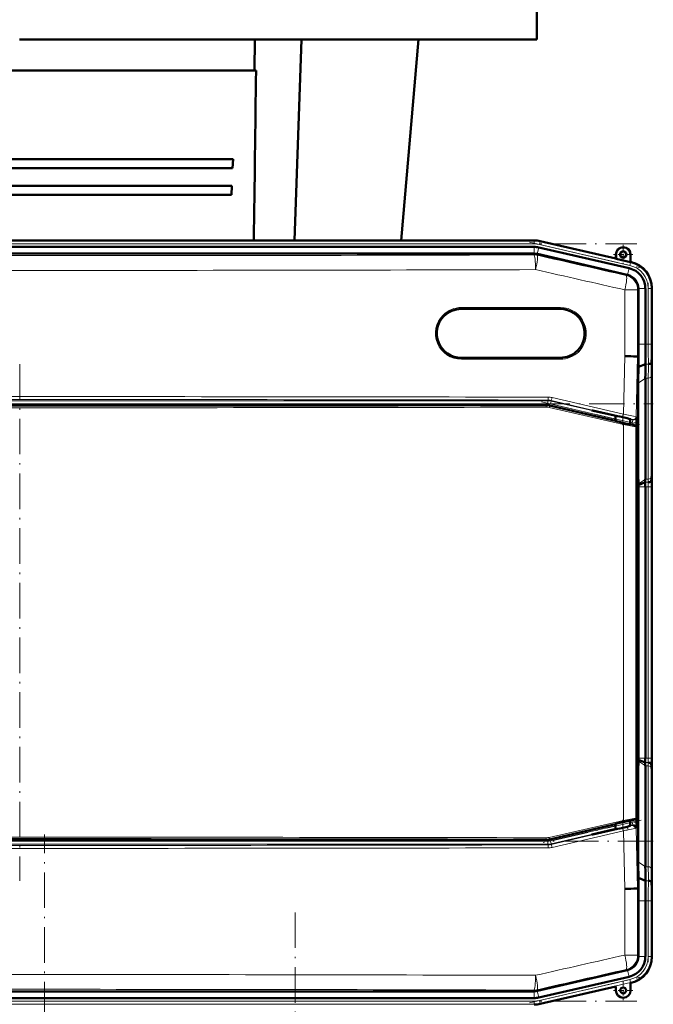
# Model space of a CAD drawing. Extents: x -2065 to 2446, y -2159 to 856.
# Tile 24 of 57: x -1455 to -1241, y 29 to 362. Entities that reach past the tile are written whole.
import ezdxf

# ---------------------------------------------------------------- set-up
doc = ezdxf.new("R2010")
doc.units = 0
doc.linetypes.add('DASHDOT', pattern=[18.5, 12, -3, 0.5, -3])

msp = doc.modelspace()

# ---------------------------------------------------------------- linework, layer by layer
at = {"color": 7, "lineweight": 50}
for p, q in [((-1280.07, 373.66), (-1280.07, 355.66)), ((-1455.07, 355.66), (-1280.07, 355.66)), ((-1375.42, 355.66), (-1375.55, 345.16)), ((-1362.01, 287.71), (-1359.65, 355.66)), ((-1325.89, 287.71), (-1320.07, 355.66)), ((-1535.12, 345.16), (-1375.02, 345.16)), ((-1527.35, 315.16), (-1382.79, 315.16)), ((-1382.92, 312.16), (-1382.79, 315.16)), ((-1527.22, 312.16), (-1382.92, 312.16)), ((-1526.97, 306.16), (-1383.17, 306.16)), ((-1526.85, 303.16), (-1383.29, 303.16)), ((-1383.29, 303.16), (-1383.17, 306.16)), ((-1280.94, 287.71), (-1629, 287.71)), ((-1295.93, 287.71), (-1608.73, 287.71)), ((-1295.93, 287.71), (-1280.94, 287.71)), ((-1278.86, 287.48), (-1253.29, 281.57)), ((-1278.86, 287.48), (-1253.29, 281.57)), ((-1628.97, 283.24), (-1280.96, 283.24)), ((-1295.93, 285.53), (-1608.73, 285.53)), ((-1295.93, 285.53), (-1280.94, 285.53)), ((-1280.96, 283.24), (-1280.94, 283.24)), ((-1249.47, 276.1), (-1279.84, 283.11)), ((-1279.35, 285.35), (-1248.78, 278.29)), ((-1253.29, 281.57), (-1253.29, 282.92)), ((-1253.22, 281.49), (-1253.29, 281.57)), ((-1253.22, 281.49), (-1253.22, 282.92)), ((-1253.22, 281.49), (-1248.36, 280.36)), ((-1248.36, 282.92), (-1248.36, 280.36)), ((-1248.36, 280.36), (-1248.29, 280.42)), ((-1248.29, 282.92), (-1248.29, 280.42)), ((-1248.29, 280.42), (-1248.09, 280.37)), ((-1245.59, 271.23), (-1245.59, 271.41)), ((-1245.59, 271.23), (-1245.59, 252.61)), ((-1243.3, 271.41), (-1243.3, 252.61)), ((-1241.12, 271.61), (-1241.12, 252.61)), ((-1241.12, 271.41), (-1241.12, 252.61)), ((-1305.6, 264.51), (-1272.1, 264.51)), ((-1272.1, 248.01), (-1305.6, 248.01)), ((-1246.26, 248.48), (-1245.91, 248.47)), ((-1245.58, 248.47), (-1245.91, 248.47)), ((-1241.09, 248.46), (-1241.27, 246.27)), ((-1243.26, 245.87), (-1245.64, 244.89)), ((-1241.12, 245.53), (-1241.12, 211.39)), ((-1241.12, 245.53), (-1241.12, 211.39)), ((-1243.3, 241.12), (-1243.3, 206.97)), ((-1245.69, 208.47), (-1245.69, 239.43)), ((-1276.86, 232), (-1633.07, 232)), ((-1275.73, 231.87), (-1253.41, 226.71)), ((-1254.17, 228.54), (-1261.42, 230.21)), ((-1261.03, 230.21), (-1261.42, 230.21)), ((-1261.03, 230.21), (-1254.17, 228.63)), ((-1254.17, 228.63), (-1252.75, 228.3)), ((-1254.17, 228.54), (-1254.17, 228.63)), ((-1253.41, 228.37), (-1254.17, 228.54)), ((-1253.41, 228.45), (-1253.41, 226.64)), ((-1252.75, 228.3), (-1252.05, 228.14)), ((-1252.05, 228.14), (-1251.91, 228.11)), ((-1251.91, 228.11), (-1250.92, 227.88)), ((-1248.42, 227.27), (-1248.42, 225.48)), ((-1248.42, 225.56), (-1248.31, 225.54)), ((-1248.31, 225.54), (-1247.73, 225.39)), ((-1247.73, 225.39), (-1246.72, 225.15)), ((-1246.34, 226.2), (-1246.38, 224.88)), ((-1246.33, 224.66), (-1246.33, 92.28)), ((-1246.33, 208.48), (-1245.69, 208.47)), ((-1245.6, 205.35), (-1245.69, 208.47)), ((-1241.14, 208.46), (-1241.31, 206.27)), ((-1245.59, 204.93), (-1245.6, 205.35)), ((-1243.31, 205.88), (-1245.59, 204.93)), ((-1245.59, 204.32), (-1245.59, 204.93)), ((-1245.59, 112.61), (-1245.59, 204.32)), ((-1243.3, 204.32), (-1243.3, 112.61)), ((-1241.12, 204.32), (-1241.12, 112.61)), ((-1241.12, 204.32), (-1241.12, 112.61)), ((-1245.6, 111.58), (-1245.69, 108.46)), ((-1245.59, 112), (-1245.6, 111.58)), ((-1245.59, 112.61), (-1245.59, 112)), ((-1243.31, 111.05), (-1245.59, 112)), ((-1243.3, 75.81), (-1243.3, 109.95)), ((-1241.14, 108.46), (-1241.31, 110.65)), ((-1246.33, 108.45), (-1245.69, 108.46)), ((-1245.69, 108.46), (-1245.69, 77.5)), ((-1241.12, 71.39), (-1241.12, 105.53)), ((-1241.12, 71.39), (-1241.12, 105.53)), ((-1253.41, 90.23), (-1275.73, 85.08)), ((-1253.41, 90.31), (-1253.41, 88.48)), ((-1248.42, 89.66), (-1248.42, 91.46)), ((-1248.31, 91.41), (-1248.42, 91.38)), ((-1247.73, 91.56), (-1248.31, 91.41)), ((-1246.72, 91.79), (-1247.73, 91.56)), ((-1246.34, 90.73), (-1246.38, 92.06)), ((-1254.17, 88.39), (-1261.42, 86.71)), ((-1261.03, 86.71), (-1261.42, 86.71)), ((-1261.03, 86.71), (-1254.17, 88.3)), ((-1254.17, 88.3), (-1252.75, 88.63)), ((-1253.41, 88.56), (-1254.17, 88.39)), ((-1254.17, 88.39), (-1254.17, 88.3)), ((-1252.75, 88.63), (-1252.05, 88.79)), ((-1252.05, 88.79), (-1251.91, 88.82)), ((-1251.91, 88.82), (-1250.92, 89.05)), ((-1633.07, 84.95), (-1276.86, 84.95)), ((-1243.26, 71.05), (-1245.64, 72.04)), ((-1245.64, 72.04), (-1245.61, 70.28)), ((-1245.61, 70.28), (-1245.58, 68.46)), ((-1241.09, 68.46), (-1241.27, 70.65)), ((-1245.91, 68.46), (-1246.26, 68.45)), ((-1245.58, 68.46), (-1245.91, 68.46)), ((-1245.59, 45.7), (-1245.59, 64.32)), ((-1243.3, 45.52), (-1243.3, 64.32)), ((-1241.12, 45.32), (-1241.12, 64.32)), ((-1241.12, 45.52), (-1241.12, 64.32)), ((-1245.59, 45.7), (-1245.59, 45.52)), ((-1249.47, 40.83), (-1279.84, 33.82)), ((-1279.35, 31.58), (-1248.78, 38.64)), ((-1628.97, 33.69), (-1280.96, 33.69)), ((-1280.96, 33.69), (-1280.94, 33.69)), ((-1278.86, 29.45), (-1253.29, 35.35)), ((-1253.29, 35.35), (-1253.29, 34.01)), ((-1248.29, 36.51), (-1248.09, 36.56)), ((-1248.29, 34.01), (-1248.29, 36.51)), ((-1295.93, 31.4), (-1608.73, 31.4)), ((-1295.93, 31.4), (-1280.94, 31.4))]:
    msp.add_line(p, q, dxfattribs=at)
at = {"color": 7, "linetype": 'DASHDOT', "lineweight": 18}
for p, q in [((-1663.8, 286.53), (-1246.13, 286.53)), ((-1282.44, 287.09), (-1245.18, 278.49)), ((-1242.3, 273.35), (-1242.3, 250.72)), ((-1454.96, 245.85), (-1454.96, 71.09)), ((-1669.33, 232.48), (-1240.61, 232.48)), ((-1278.46, 233.08), (-1244.75, 225.29)), ((-1242.3, 213.49), (-1242.3, 103.43)), ((-1244.75, 91.63), (-1278.46, 83.85)), ((-1446.57, -604.11), (-1446.57, 86.79)), ((-1240.61, 84.45), (-1669.33, 84.45)), ((-1242.3, 66.21), (-1242.3, 43.58)), ((-1361.73, -358.64), (-1361.73, 62.56)), ((-1282.44, 29.84), (-1245.18, 38.44)), ((-1663.8, 30.4), (-1246.13, 30.4))]:
    msp.add_line(p, q, dxfattribs=at)
at = {"color": 7, "lineweight": 18}
for p, q in [((-1629, 287.53), (-1280.94, 287.53)), ((-1629, 286.53), (-1280.94, 286.53)), ((-1280.94, 287.53), (-1280.94, 287.71)), ((-1280.94, 287.53), (-1280.94, 286.53)), ((-1278.9, 287.3), (-1279.12, 286.32)), ((-1278.9, 287.3), (-1278.86, 287.48)), ((-1278.9, 287.3), (-1248.27, 280.23)), ((-1281.01, 282.82), (-1280.96, 283.24)), ((-1280.94, 283.24), (-1280.94, 285.53)), ((-1279.84, 283.11), (-1279.89, 282.69)), ((-1279.86, 283.12), (-1279.35, 285.35)), ((-1279.12, 286.32), (-1248.5, 279.25)), ((-1253.22, 282.92), (-1253.29, 282.92)), ((-1248.27, 280.23), (-1248.5, 279.25)), ((-1248.36, 282.92), (-1248.29, 282.92)), ((-1248.27, 280.23), (-1248.09, 280.37)), ((-1249.29, 276.06), (-1248.78, 278.29)), ((-1249.79, 275.84), (-1249.47, 276.1)), ((-1250.21, 248.54), (-1250.21, 270.97)), ((-1245.91, 270.97), (-1250.21, 270.97)), ((-1245.59, 271.23), (-1245.91, 270.97)), ((-1245.91, 270.97), (-1245.91, 248.47)), ((-1245.59, 271.41), (-1243.3, 271.41)), ((-1242.3, 271.46), (-1242.3, 252.61)), ((-1242.3, 271.46), (-1241.3, 271.46)), ((-1241.12, 271.61), (-1241.3, 271.46)), ((-1241.3, 271.46), (-1241.3, 252.61)), ((-1272.03, 265.01), (-1305.55, 265.01)), ((-1245.59, 252.61), (-1243.3, 252.61)), ((-1243.3, 252.61), (-1242.3, 252.61)), ((-1241.3, 252.61), (-1242.3, 252.61)), ((-1241.3, 252.61), (-1241.12, 252.61)), ((-1305.55, 247.51), (-1272.03, 247.51)), ((-1250.73, 228.92), (-1250.21, 248.54)), ((-1245.91, 248.47), (-1246.45, 228.03)), ((-1242.26, 245.87), (-1243.26, 245.87)), ((-1243.3, 241.12), (-1245.69, 239.43)), ((-1242.3, 241.12), (-1243.3, 241.12)), ((-1242.3, 241.12), (-1242.3, 206.97)), ((-1241.3, 241.8), (-1241.3, 207.66)), ((-1633.6, 233.48), (-1276.34, 233.48)), ((-1276.34, 233.48), (-1276.31, 233.69)), ((-1276.34, 232.48), (-1276.34, 233.48)), ((-1275.44, 232.38), (-1275.21, 233.35)), ((-1275.19, 233.56), (-1275.21, 233.35)), ((-1275.21, 233.35), (-1253.41, 228.32)), ((-1251.1, 227.94), (-1275.19, 233.56)), ((-1274.84, 234.54), (-1250.73, 228.92)), ((-1276.34, 232.48), (-1633.6, 232.48)), ((-1276.88, 231.79), (-1276.86, 232)), ((-1250.69, 225.44), (-1275.81, 231.17)), ((-1275.73, 231.87), (-1275.76, 231.66)), ((-1275.76, 231.66), (-1250.64, 225.92)), ((-1253.41, 227.29), (-1275.44, 232.38)), ((-1248.42, 227.17), (-1247.55, 226.97)), ((-1247.77, 225.99), (-1247.55, 226.97)), ((-1247.55, 226.97), (-1247.67, 227.08)), ((-1246.45, 228.03), (-1246.32, 227.91)), ((-1250.69, 91.51), (-1250.69, 225.44)), ((-1247.77, 225.99), (-1248.42, 226.14)), ((-1246.77, 225.11), (-1246.72, 225.15)), ((-1246.33, 224.66), (-1246.38, 224.62)), ((-1246.38, 224.62), (-1246.38, 92.32)), ((-1243.3, 206.97), (-1245.6, 205.35)), ((-1242.3, 206.97), (-1243.3, 206.97)), ((-1241.14, 208.46), (-1241.09, 208.46)), ((-1243.3, 204.32), (-1245.59, 204.32)), ((-1242.31, 205.88), (-1243.31, 205.88)), ((-1242.3, 204.32), (-1243.3, 204.32)), ((-1242.3, 204.32), (-1241.3, 204.32)), ((-1242.3, 204.32), (-1242.3, 112.61)), ((-1241.12, 204.32), (-1241.3, 204.32)), ((-1241.3, 204.32), (-1241.3, 112.61)), ((-1243.3, 109.95), (-1245.6, 111.58)), ((-1243.3, 112.61), (-1245.59, 112.61)), ((-1242.31, 111.05), (-1243.31, 111.05)), ((-1242.3, 112.61), (-1243.3, 112.61)), ((-1242.3, 109.95), (-1243.3, 109.95)), ((-1242.3, 112.61), (-1241.3, 112.61)), ((-1242.3, 75.81), (-1242.3, 109.95)), ((-1241.12, 112.61), (-1241.3, 112.61)), ((-1241.3, 75.13), (-1241.3, 109.27)), ((-1241.09, 108.46), (-1241.14, 108.46)), ((-1275.81, 85.77), (-1250.69, 91.51)), ((-1250.64, 91.02), (-1275.76, 85.28)), ((-1248.42, 90.79), (-1247.77, 90.94)), ((-1247.55, 89.96), (-1248.42, 89.76)), ((-1247.77, 90.94), (-1247.55, 89.96)), ((-1247.67, 89.84), (-1247.55, 89.96)), ((-1246.72, 91.79), (-1246.77, 91.84)), ((-1246.38, 92.32), (-1246.33, 92.28)), ((-1275.44, 84.55), (-1253.41, 89.63)), ((-1253.41, 88.61), (-1275.21, 83.57)), ((-1275.19, 83.37), (-1251.1, 88.99)), ((-1250.73, 88.01), (-1274.84, 82.39)), ((-1250.21, 68.39), (-1250.73, 88.01)), ((-1246.32, 89.01), (-1246.45, 88.9)), ((-1246.45, 88.9), (-1245.91, 68.46)), ((-1633.6, 84.45), (-1276.34, 84.45)), ((-1276.34, 83.45), (-1633.6, 83.45)), ((-1276.86, 84.95), (-1276.88, 85.16)), ((-1276.34, 84.45), (-1276.34, 83.45)), ((-1276.34, 83.45), (-1276.31, 83.24)), ((-1275.73, 85.08), (-1275.76, 85.28)), ((-1275.44, 84.55), (-1275.21, 83.57)), ((-1275.19, 83.37), (-1275.21, 83.57)), ((-1243.3, 75.81), (-1245.69, 77.5)), ((-1242.3, 75.81), (-1243.3, 75.81)), ((-1242.26, 71.05), (-1243.26, 71.05)), ((-1250.21, 45.95), (-1250.21, 68.39)), ((-1245.91, 68.46), (-1245.91, 45.95)), ((-1245.59, 64.32), (-1243.3, 64.32)), ((-1243.3, 64.32), (-1242.3, 64.32)), ((-1241.3, 64.32), (-1242.3, 64.32)), ((-1242.3, 45.46), (-1242.3, 64.32)), ((-1241.3, 64.32), (-1241.12, 64.32)), ((-1241.3, 45.46), (-1241.3, 64.32)), ((-1250.21, 45.95), (-1245.91, 45.95)), ((-1245.59, 45.7), (-1245.91, 45.95)), ((-1245.59, 45.52), (-1243.3, 45.52)), ((-1241.3, 45.46), (-1242.3, 45.46)), ((-1241.3, 45.46), (-1241.12, 45.32)), ((-1249.79, 41.08), (-1249.47, 40.83)), ((-1249.29, 40.87), (-1248.78, 38.64)), ((-1279.12, 30.6), (-1248.5, 37.67)), ((-1278.9, 29.63), (-1248.27, 36.7)), ((-1248.5, 37.67), (-1248.27, 36.7)), ((-1248.09, 36.55), (-1248.27, 36.7)), ((-1281.01, 34.11), (-1280.96, 33.69)), ((-1280.94, 33.69), (-1280.94, 31.4)), ((-1279.84, 33.82), (-1279.89, 34.24)), ((-1279.86, 33.81), (-1279.35, 31.58)), ((-1629, 30.4), (-1280.94, 30.4)), ((-1280.94, 29.4), (-1280.94, 30.4)), ((-1278.9, 29.63), (-1279.12, 30.6)), ((-1629, 29.4), (-1280.94, 29.4)), ((-1280.94, 29.4), (-1280.94, 29.21)), ((-1278.9, 29.63), (-1278.86, 29.45))]:
    msp.add_line(p, q, dxfattribs=at)
at = {"color": 7, "linetype": 'DASHDOT', "lineweight": 18, "ltscale": 0.1625}
for p, q in [((-1250.79, 286.17), (-1250.79, 279.67)), ((-1247.54, 282.92), (-1254.04, 282.92)), ((-1250.79, 37.26), (-1250.79, 30.76)), ((-1247.54, 34.01), (-1254.04, 34.01))]:
    msp.add_line(p, q, dxfattribs=at)
at = {"color": 7, "linetype": 'DASHDOT', "lineweight": 18, "ltscale": 0.019627}
msp.add_line((-1250.92, 227.95), (-1250.92, 227.16), dxfattribs=at)
at = {"color": 7, "linetype": 'DASHDOT', "lineweight": 18, "ltscale": 0.08985}
msp.add_line((-1250.91, 228.75), (-1250.91, 225.16), dxfattribs=at)
at = {"color": 7, "linetype": 'DASHDOT', "lineweight": 18, "ltscale": 0.089713}
msp.add_line((-1250.91, 91.76), (-1250.91, 88.18), dxfattribs=at)
at = {"color": 7, "linetype": 'DASHDOT', "lineweight": 18, "ltscale": 0.019614}
msp.add_line((-1250.92, 88.98), (-1250.92, 89.77), dxfattribs=at)
at = {"color": 7, "lineweight": 50}
for points in [[(-1253.41, 226.64), (-1253.41, 226.63), (-1253.4, 226.63), (-1253.37, 226.62), (-1253.01, 226.52), (-1250, 225.81), (-1248.46, 225.49), (-1248.43, 225.48), (-1248.42, 225.48), (-1248.42, 225.48)], [(-1250.92, 227.88), (-1249.46, 227.54), (-1248.5, 227.29), (-1248.33, 227.24), (-1248.32, 227.24), (-1248.31, 227.23)], [(-1248.31, 227.23), (-1248.32, 227.23), (-1248.32, 227.23), (-1248.33, 227.23), (-1248.42, 227.24)], [(-1250.36, 91.06), (-1252.51, 90.55), (-1253.31, 90.34), (-1253.4, 90.31), (-1253.41, 90.31), (-1253.41, 90.31)], [(-1248.42, 91.46), (-1248.42, 91.46), (-1248.42, 91.46), (-1248.43, 91.46), (-1248.53, 91.45), (-1249.38, 91.27), (-1250.36, 91.06)], [(-1250.92, 89.05), (-1249.46, 89.39), (-1248.5, 89.64), (-1248.33, 89.68), (-1248.32, 89.69), (-1248.31, 89.69)], [(-1248.31, 89.69), (-1248.32, 89.7), (-1248.32, 89.7), (-1248.33, 89.7), (-1248.42, 89.68)]]:
    msp.add_lwpolyline(points, dxfattribs=at)
at = {"color": 7, "lineweight": 18}
for points in [[(-1247.67, 227.08), (-1247.68, 227.09), (-1247.7, 227.09), (-1247.81, 227.13), (-1249.49, 227.56), (-1251.1, 227.94)], [(-1250.73, 228.92), (-1247.3, 228.23), (-1246.51, 228.05), (-1246.46, 228.04), (-1246.45, 228.03)], [(-1246.38, 224.62), (-1246.39, 224.62), (-1246.4, 224.62), (-1246.49, 224.63), (-1247.25, 224.76), (-1250.69, 225.44)], [(-1250.64, 225.92), (-1248.34, 225.41), (-1246.96, 225.13), (-1246.8, 225.11), (-1246.77, 225.11), (-1246.77, 225.11), (-1246.77, 225.11)], [(-1250.69, 91.51), (-1247.18, 92.2), (-1246.51, 92.32), (-1246.41, 92.33), (-1246.39, 92.33), (-1246.38, 92.32), (-1246.38, 92.32)], [(-1246.77, 91.84), (-1246.77, 91.84), (-1246.78, 91.84), (-1246.86, 91.83), (-1247.51, 91.71), (-1250.64, 91.02)], [(-1247.96, 89.75), (-1247.71, 89.83), (-1247.68, 89.84), (-1247.67, 89.84)], [(-1246.45, 88.9), (-1246.46, 88.89), (-1246.5, 88.88), (-1246.8, 88.8)]]:
    msp.add_lwpolyline(points, dxfattribs=at)
at = {"color": 7, "lineweight": 50}
for centre, radius in [((-1250.79, 282.92), 1.07), ((-1250.79, 282.92), 1), ((-1250.79, 34.01), 1)]:
    msp.add_circle(centre, radius, dxfattribs=at)
for centre, radius, start, end in [((-55570.88, 1018.53), 54200.05, 359.227419, 359.288154), ((-1280.94, 278.46), 9.25, 77.0008, 89.9996), ((-1280.94, 278.46), 9.25, 77.0007, 89.9996), ((-1280.94, 278.46), 7.06, 77.0006, 89.9996), ((-1250.79, 282.92), 2.5, 0, 180), ((-1250.79, 282.92), 2.43, 360, 180), ((-1250.37, 271.41), 9.25, 359.9943, 77.0057), ((-1250.11, 271.61), 8.99, 359.9916, 77.0084), ((-1250.37, 271.41), 7.06, 359.9966, 77.0032), ((-1250.6, 271.22), 5.01, 2.1031, 74.9072), ((-1305.6, 256.26), 8.25, 90, 134.9612), ((-1272.1, 256.26), 8.25, 314.9294, 90), ((-1305.6, 256.26), 8.25, 134.9699, 270), ((-1272.1, 256.26), 8.25, 270, 314.9153), ((-553.1, 252.58), 692.49, 179.99805, 180.34055), ((-673.06, 252.47), 570.24, 179.9861, 180.6624), ((-893.53, 252.52), 347.59, 179.9856, 180.6685), ((-1265.72, -958.27), 1206.9, 89.07649, 89.26402), ((-634.81, 235.63), 610.9, 178.79561, 179.13148), ((-1033.9, 245.29), 207.22, 179.1215, 179.9313), ((-854.23, 238.96), 391.46, 179.1331, 179.9319), ((-903.53, 240.71), 339.78, 179.1293, 179.9319), ((-1306.84, 227.73), 60.52, 358.5511, 0.1764), ((-1246.83, 224.66), 0.5, 359.998, 77.002), ((-1453.53, 211.64), 212.42, 359.1437, 359.9337), ((-1033.76, 211.64), 207.36, 180.0695, 180.8788), ((-1323.13, 207.06), 79.82, 359.1476, 359.9359), ((-1598.83, 204.4), 357.71, 359.9872, 0.6507), ((-894.04, 204.41), 347.08, 179.3309, 180.0147), ((-1378.1, 204.35), 134.79, 359.9876, 0.6479), ((-1378.1, 112.58), 134.79, 359.3521, 0.0124), ((-1323.13, 109.87), 79.82, 0.0641, 0.8524), ((-1598.83, 112.53), 357.71, 359.3493, 0.0128), ((-894.04, 112.52), 347.08, 179.9853, 180.6691), ((-1453.53, 105.29), 212.42, 0.0663, 0.8563), ((-1033.76, 105.28), 207.36, 179.1212, 179.9305), ((-1246.83, 92.28), 0.5, 282.998, 0.002), ((-1306.84, 89.2), 60.52, 359.8196, 1.4448), ((-854.23, 77.96), 391.46, 180.0681, 180.8669), ((-903.53, 76.22), 339.78, 180.0681, 180.8707), ((-673.06, 64.46), 570.24, 179.3376, 180.0139), ((-1033.9, 71.64), 207.22, 180.0687, 180.8785), ((-1265.7, 1274.06), 1205.77, 270.73585, 270.92354), ((-553.11, 64.35), 692.49, 179.65945, 180.00195), ((-893.53, 64.41), 347.59, 179.3315, 180.0144), ((-1250.6, 45.7), 5, 285.1029, 357.9073), ((-1250.37, 45.52), 7.06, 282.9968, 0.0034), ((-1250.11, 45.32), 8.99, 282.9916, 0.0084), ((-1250.79, 34.01), 2.5, 180, 360), ((-1280.94, 38.46), 7.06, 270.0004, 282.9994), ((-1280.94, 38.46), 9.25, 270.0004, 282.9992), ((-1280.94, 38.46), 9.25, 270.0004, 282.9993)]:
    msp.add_arc(centre, radius, start, end, dxfattribs=at)
at = {"color": 7, "lineweight": 18}
for centre, radius, start, end in [((-1280.94, 278.46), 9.06, 77.0008, 89.9996), ((-1280.94, 278.46), 8.06, 77.0006, 89.9996), ((-1454.97, 55931.86), 55649.31, 269.820896, 270.179106), ((11416.17, 56053.35), 57197.52, 257.175313, 257.206234), ((-1250.3, 271.46), 8.99, 359.9997, 77.0003), ((-1454.97, 56307.11), 56029.56, 269.821504, 270.178498), ((11454.7, 56411.41), 57560.09, 257.2175922, 257.2484236), ((-1250.3, 271.46), 7.99, 359.9916, 77.0084), ((-1305.55, 256.25), 8.75, 89.9957, 134.9539), ((-1272.03, 256.26), 8.75, 314.9196, 90.0213), ((-1305.55, 256.26), 8.75, 134.9606, 270.0213), ((-1272.03, 256.26), 8.75, 269.9957, 314.9129), ((-673.2, 252.47), 569.11, 179.986, 180.6637), ((-707.33, 252.47), 533.98, 179.9859, 180.6653), ((-903.16, 240.71), 339.14, 179.1277, 179.9318), ((-923.05, 241.42), 318.25, 179.1257, 179.9316), ((-1454.97, -83577.7), 83812.57, 89.8777831, 90.1222151), ((-1454.97, -83464.16), 83698.04, 89.8777011, 90.122297), ((-1276.34, 228.48), 5, 77.0066, 89.9934), ((-1276.32, 228.69), 5, 76.8528, 89.8509), ((-1276.2, 228.7), 5.99, 76.8712, 89.8909), ((-1454.96, 84017.05), 83785.95, 269.8781811, 270.1218207), ((-1454.96, 83960.14), 83728.55, 269.8781333, 270.1218617), ((-1276.87, 226.79), 5, 77.1098, 90.1116), ((-1276.81, 226.8), 4.49, 77.1108, 90.1395), ((-1276.34, 228.48), 4, 77.0047, 89.9953), ((-1247.32, 227.94), 0.999, 256.9181, 358.54), ((-1247.32, 227.94), 2, 256.9951, 299.3366), ((-1246.88, 224.62), 0.5, 0.0159, 76.9841), ((-1322.74, 207.06), 80.44, 359.1546, 359.9369), ((-1342.57, 207.77), 101.27, 359.1557, 359.937), ((-1378.47, 204.35), 136.17, 359.9884, 0.642), ((-1412.77, 204.36), 171.47, 359.9884, 0.6411), ((-1378.47, 112.58), 136.17, 359.358, 0.0116), ((-1322.74, 109.87), 80.44, 0.0631, 0.8454), ((-1412.77, 112.57), 171.47, 359.3589, 0.0116), ((-1342.57, 109.16), 101.27, 0.063, 0.8443), ((-1247.32, 88.99), 2, 60.6635, 103.005), ((-1247.32, 88.99), 0.999, 1.46, 103.0819), ((-1246.88, 92.32), 0.5, 283.0159, 359.9841), ((-1297.19, 286.66), 202.98, 283.1255, 283.506), ((-1307.67, 384.87), 302.27, 280.857, 281.1749), ((-1276.76, 201.81), 115.71, 283.48, 284.0366), ((-1267.93, 185.61), 99.08, 280.9623, 282.3111), ((-1257.13, 123.58), 35.05, 283.9245, 285.1673), ((-1454.96, -83700.11), 83785.95, 89.8781793, 90.1218189), ((-1454.96, -83643.2), 83728.55, 89.8781383, 90.1218667), ((-1276.87, 90.16), 5, 269.8884, 282.8902), ((-1276.81, 90.15), 4.49, 269.8605, 282.8892), ((-1276.34, 88.45), 4, 270.0047, 282.9953), ((-1276.32, 88.24), 5, 270.1491, 283.1472), ((-1454.97, 83894.62), 83812.57, 269.8777849, 270.1222169), ((-1454.97, 83781.08), 83698.04, 269.877703, 270.1222989), ((-1276.2, 88.23), 5.99, 270.1091, 283.1288), ((-903.16, 76.22), 339.14, 180.0682, 180.8723), ((-923.05, 75.51), 318.25, 180.0684, 180.8743), ((-673.2, 64.46), 569.11, 179.3363, 180.014), ((-707.33, 64.45), 533.98, 179.3347, 180.0141), ((11454.7, -56094.48), 57560.09, 102.7515764, 102.7824078), ((-1250.3, 45.46), 7.99, 282.9916, 0.0084), ((-1250.3, 45.46), 8.99, 282.9997, 0.0003), ((11416.17, -55736.41), 57197.52, 102.793766, 102.824687), ((-1454.97, -55990.18), 56029.56, 89.821502, 90.178496), ((-1454.97, -55614.93), 55649.31, 89.820894, 90.179104), ((-1280.94, 38.46), 8.06, 270.0004, 282.9994), ((-1280.94, 38.46), 9.06, 270.0004, 282.9992)]:
    msp.add_arc(centre, radius, start, end, dxfattribs=at)
at = {"color": 7, "lineweight": 50}
for centre, major_axis, ratio, start_param, end_param in [((-1280.96, 278.24), (4.97, -0.57), 0.999653, 1.457389, 1.679108), ((-1250.59, 271.23), (-3.11, 3.91), 0.999441, 5.34848, 5.384068), ((-1242.27, 246.29), (1, 0), 0.414186, 4.715241, 6.251123), ((-1276.86, 227), (4.97, -0.57), 0.999846, 1.457367, 1.684225), ((-1242.31, 206.29), (1, 0), 0.414343, 4.715179, 6.251104), ((-1242.31, 110.64), (1, 0), 0.414215, 0.032067, 1.567956), ((-1276.86, 89.95), (4.97, 0.57), 0.999846, 4.59896, 4.825818), ((-1242.27, 70.64), (1, 0), 0.414215, 0.032067, 1.567956), ((-1250.59, 45.7), (-3.11, -3.91), 0.999441, 0.899117, 0.934706), ((-1280.96, 38.69), (4.97, 0.57), 0.999653, 4.604077, 4.825796)]:
    msp.add_ellipse(centre, major_axis=major_axis, ratio=ratio, start_param=start_param, end_param=end_param, dxfattribs=at)
at = {"color": 7, "lineweight": 18}
for centre, major_axis, ratio, start_param, end_param in [((-1281.01, 277.82), (4.97, -0.57), 0.999653, 1.457389, 1.684204), ((-1281.01, 277.82), (0.02, -5), 0.119003, 1.570423, 3.115225), ((-1281.01, 277.82), (-1.11, -4.88), 0.116076, 1.597214, 3.115235), ((-1250.91, 270.97), (-1.11, -4.88), 0.136195, 1.601714, 3.115166), ((-1250.91, 270.97), (3.11, -3.91), 0.999441, 0.899117, 2.242476), ((-1305.6, 265.01), (0, -0.5), 0.101872, 0, 1.570796), ((-1272.1, 265.01), (0, 0.5), 0.124719, 3.141593, 4.712389), ((-1311.78, 262.45), (0.353, -0.354), 0.069254, 0.000014, 1.501741), ((-1265.92, 250.06), (0.353, -0.354), 0.091666, 1.479613, 3.141593), ((-1305.6, 247.51), (0, 0.5), 0.101872, 4.712389, 6.283185), ((-1272.1, 247.51), (0, -0.5), 0.124719, 1.570796, 3.141593), ((-1242.3, 241.82), (-1, 0), 0.707107, 1.570796, 3.106686), ((-1276.31, 234.69), (0, -1), 0.121885, 0.017584, 1.571058), ((-1274.96, 234.54), (-0.227, -0.974), 0.119647, 0.01758, 1.598677), ((-1276.88, 231.29), (0.001, -0.5), 0.121453, 1.570537, 3.124009), ((-1275.87, 231.17), (-0.111, -0.487), 0.119115, 1.598027, 3.124014), ((-1250.87, 228.92), (-0.227, -0.974), 0.135666, 0.017616, 1.602449), ((-1247.45, 228.06), (0.682, 0.732), 0.99939, 3.664878, 5.435811), ((-1250.76, 225.44), (-0.111, -0.487), 0.135841, 1.601805, 3.123976), ((-1242.3, 207.68), (-1, 0), 0.707107, 1.570796, 3.106686), ((-1242.3, 109.25), (-1, 0), 0.707107, 3.176499, 4.712389), ((-1250.76, 91.51), (0.111, -0.487), 0.135841, 0.017617, 1.539787), ((-1250.87, 88.01), (0.227, -0.974), 0.135666, 1.539144, 3.123976), ((-1249.56, 88.32), (0.234, -0.972), 0.460439, 1.469807, 3.121928), ((-1247.73, 88.78), (0.266, -0.964), 0.924796, 1.34401, 3.095701), ((-1247.45, 88.87), (-0.682, 0.732), 0.99939, 3.988967, 5.7599), ((-1276.88, 85.66), (-0.001, -0.5), 0.121453, 0.017583, 1.571056), ((-1276.34, 88.45), (4.97, 0.57), 0.999846, 4.59896, 4.825818), ((-1275.87, 85.77), (0.111, -0.487), 0.119115, 0.017578, 1.543566), ((-1274.96, 82.39), (0.227, -0.974), 0.119647, 1.542916, 3.124013), ((-1276.31, 82.24), (0, -1), 0.121885, 1.570535, 3.124008), ((-1242.3, 75.11), (-1, 0), 0.707107, 3.176499, 4.712389), ((-1250.91, 45.95), (1.11, -4.88), 0.136195, 0.026426, 1.539879), ((-1250.91, 45.95), (-3.11, -3.91), 0.999441, 0.899117, 2.242476), ((-1281.01, 39.11), (-0.02, -5), 0.119003, 0.026367, 1.57117), ((-1281.01, 39.11), (1.11, -4.88), 0.116076, 0.026358, 1.544378), ((-1281.01, 39.11), (-4.97, -0.57), 0.999653, 1.457389, 1.684204)]:
    msp.add_ellipse(centre, major_axis=major_axis, ratio=ratio, start_param=start_param, end_param=end_param, dxfattribs=at)

doc.saveas('drawing.dxf')
